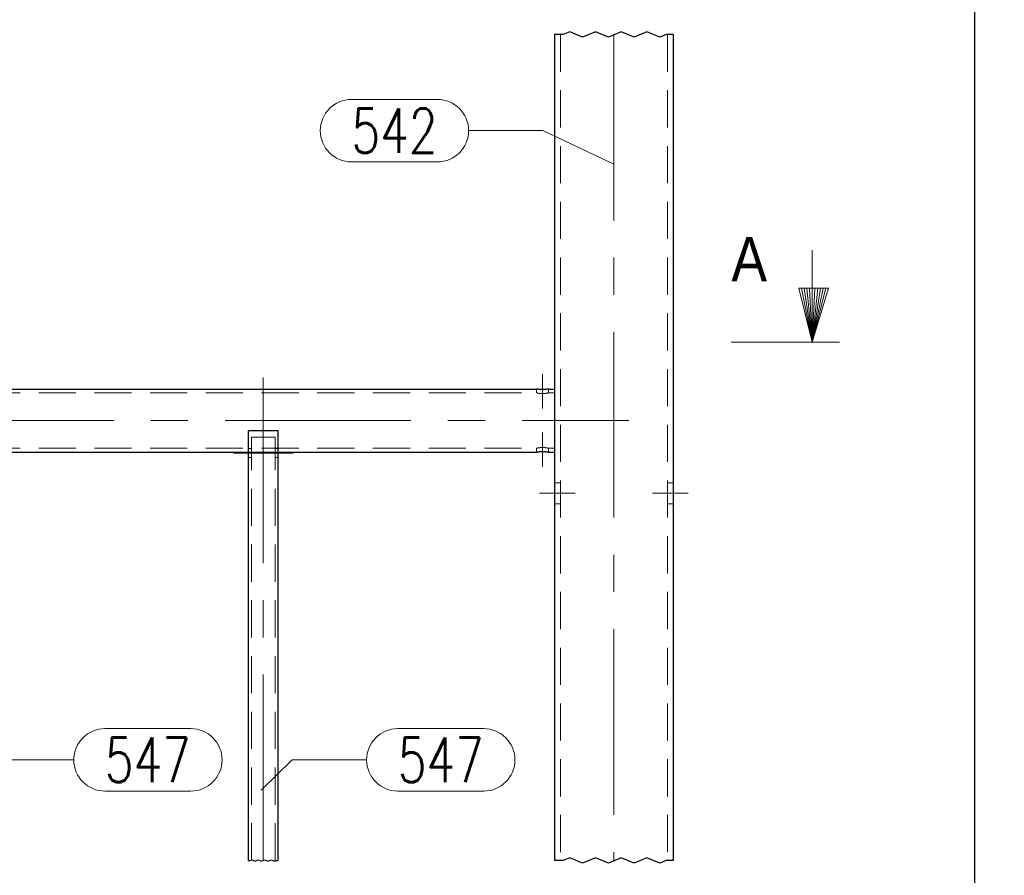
# Model space of a CAD drawing. Header units: millimetres. Extents: x -853 to -247, y 10927 to 11422.
# Tile 44 of 59: x -670 to -604, y 11216 to 11273. Entities that reach past the tile are written whole.
import ezdxf
from ezdxf.enums import TextEntityAlignment as Align

# ---------------------------------------------------------------- set-up
doc = ezdxf.new("R2010")
doc.units = ezdxf.units.MM
doc.header["$LTSCALE"] = 10
doc.linetypes.add('HIDDEN', pattern=[0.375, 0.25, -0.125])
doc.linetypes.add('MITTE', pattern=[2, 1.25, -0.25, 0.25, -0.25])
doc.layers.get('Defpoints').update_dxf_attribs({"color": 1})
for name, color, linetype, lineweight in [('PS_DIM', 4, 'Continuous', 13), ('PS_Hidden', 2, 'HIDDEN', 9), ('PS_Mid', 5, 'MITTE', 15), ('PS_Pos', 1, 'Continuous', 15), ('PS_Shape', 161, 'Continuous', 30), ('PS_SOLID', 7, 'Continuous', 30), ('PS_TEXT', 3, 'Continuous', 18)]:
    doc.layers.add(name, color=color, linetype=linetype, lineweight=lineweight)
doc.styles.add('gil', font='txt', dxfattribs={"width": 0.9})
doc.styles.add('ROMANS', font='romans.shx', dxfattribs={"width": 0.8})
doc.styles.add('simplex', font='simplex.shx', dxfattribs={"width": 0.75})
doc.dimstyles.new('1_10_GŁ_DS1-LS10', dxfattribs={"dimtxt": 2, "dimasz": 2, "dimexe": 2, "dimexo": 1, "dimgap": 1, "dimtad": 1, "dimjust": 4, "dimdec": 0, "dimlfac": 10, "dimtxsty": 'simplex', "dimblk1": 'NONE', "dimsah": 1, "dimcen": 2, "dimclrd": 256, "dimclre": 256, "dimclrt": 3, "dimadec": 1, "dimazin": 0, "dimtfac": 1, "dimtdec": 0, "dimtmove": 2, "dimatfit": 3, "dimfxl": 1, "dimarcsym": 0})
doc.dimstyles.new('1_10_PRZ', dxfattribs={"dimtxt": 2, "dimasz": 1, "dimexe": 2, "dimexo": 5, "dimgap": 1, "dimtad": 1, "dimdec": 0, "dimlfac": 10, "dimtxsty": 'simplex', "dimblk": 'dimznak', "dimcen": 2, "dimse1": 1, "dimse2": 1, "dimclrt": 3, "dimadec": 1, "dimazin": 0, "dimtfac": 1, "dimtdec": 0, "dimtix": 1, "dimtmove": 2, "dimatfit": 3, "dimldrblk": 'dim-grot', "dimfxl": 1, "dimarcsym": 0})

# ---------------------------------------------------------------- blocks, each defined once
blk = doc.blocks.new('*D28')
at = {"layer": 'Defpoints', "color": 0, "transparency": 16777216}
for p in [(-606.036, 11305.813), (-771.478, 11177.19), (-606.036, 11167.697)]:
    blk.add_point(p, dxfattribs=at)
at = {"layer": 'PS_DIM', "lineweight": -2, "transparency": 16777216}
for p, q in [((-606.036, 11304.813), (-606.036, 11165.697)), ((-771.478, 11176.19), (-771.478, 11165.697)), ((-771.478, 11167.697), (-608.036, 11167.697))]:
    blk.add_line(p, q, dxfattribs=at)
at = {"layer": 'PS_DIM', "transparency": 16777216}
blk.add_solid([(-608.036, 11168.03), (-608.036, 11167.363), (-606.036, 11167.697)], dxfattribs=at)
at = {"layer": 'PS_DIM', "color": 3, "transparency": 16777216, "insert": (-608.056, 11171.252), "char_height": 2, "attachment_point": 5, "rotation": 90, "style": 'simplex'}
blk.add_mtext('1654', dxfattribs=at)
blk = doc.blocks.new('_None')
blk = doc.blocks.new('dimznak')
at = {"color": 0}
for points in [[(0, 2), (0, -2)], [(-2, 0), (2, 0)]]:
    blk.add_lwpolyline(points, dxfattribs=at)
at = {"color": 2}
blk.add_lwpolyline([(1, 1), (-1, -1)], dxfattribs=at)
blk = doc.blocks.new('*D29')
at = {"layer": 'Defpoints', "color": 0, "transparency": 16777216}
for p in [(-606.036, 11305.813), (-779.478, 11177.19), (-606.036, 11161.722)]:
    blk.add_point(p, dxfattribs=at)
at = {"layer": 'PS_DIM', "color": 0, "lineweight": -2, "transparency": 16777216}
blk.add_line((-778.478, 11161.722), (-607.036, 11161.722), dxfattribs=at)
at = {"layer": 'PS_DIM', "color": 0, "lineweight": -2, "transparency": 16777216, "rotation": 180}
blk.add_blockref('dimznak', (-779.478, 11161.722), dxfattribs=at)
at = {"layer": 'PS_DIM', "color": 0, "lineweight": -2, "transparency": 16777216}
blk.add_blockref('dimznak', (-606.036, 11161.722), dxfattribs=at)
at = {"layer": 'PS_DIM', "color": 3, "transparency": 16777216, "insert": (-692.757, 11163.722), "char_height": 2, "attachment_point": 5, "style": 'simplex'}
blk.add_mtext('1734', dxfattribs=at)
blk = doc.blocks.new('dim-grot')
blk.add_hatch(color=256).paths.add_polyline_path([(0, 0), (-2, 0.5), (-2, -0.5)])
blk.add_lwpolyline([(0, 0), (-2, 0.5), (-2, -0.5), (0, 0)])
blk = doc.blocks.new('Znacznik')
at = {"layer": 'PS_TEXT'}
for p, q in [((4454.275, 7141.255), (4454.275, 7149.355)), ((4454.275, 7147.33), (4450.225, 7148.545)), ((4450.225, 7148.545), (4450.225, 7146.317)), ((4454.275, 7147.33), (4450.225, 7148.342)), ((4454.275, 7147.33), (4450.225, 7148.14)), ((4454.275, 7147.33), (4450.225, 7147.937)), ((4454.275, 7147.33), (4450.225, 7147.735)), ((4454.275, 7147.33), (4447.39, 7147.33)), ((4454.275, 7147.33), (4450.225, 7147.532)), ((4454.275, 7147.33), (4450.225, 7146.317)), ((4454.275, 7147.33), (4450.225, 7146.52)), ((4454.275, 7147.33), (4450.225, 7146.722)), ((4454.275, 7147.33), (4450.225, 7147.127)), ((4454.275, 7147.33), (4450.225, 7146.925)), ((4454.275, 7147.33), (4450.225, 7147.33))]:
    blk.add_line(p, q, dxfattribs=at)
blk = doc.blocks.new('PRZEK3')
at = {"layer": 'PS_DIM', "color": 7, "xscale": -0.8999999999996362, "yscale": 0.8999999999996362, "zscale": 0.9, "rotation": 90}
blk.add_blockref('Znacznik', (202262.669, 15878.888), dxfattribs=at)
at = {"layer": 'PS_TEXT', "style": 'ROMANS', "width": 0.9, "flags": 4}
blk.add_attdef('PRZEKRÓJ', (195831.81, 11873.655), '', height=2.916, dxfattribs=at)
blk = doc.blocks.new('*X143')
at = {"color": 1}
for p, q in [((-633.286, 11272.62), (-633.72, 11272.436)), ((-633.286, 11272.62), (-633.72, 11272.436)), ((-632.419, 11272.253), (-633.286, 11272.62)), ((-632.419, 11272.253), (-633.286, 11272.62)), ((-631.552, 11272.62), (-632.419, 11272.253)), ((-631.552, 11272.62), (-632.419, 11272.253)), ((-630.686, 11272.253), (-631.552, 11272.62)), ((-630.686, 11272.253), (-631.552, 11272.62)), ((-629.819, 11272.62), (-630.686, 11272.253)), ((-629.819, 11272.62), (-630.686, 11272.253)), ((-628.952, 11272.253), (-629.819, 11272.62)), ((-628.952, 11272.253), (-629.819, 11272.62)), ((-628.085, 11272.62), (-628.952, 11272.253)), ((-628.085, 11272.62), (-628.952, 11272.253)), ((-627.218, 11272.253), (-628.085, 11272.62)), ((-627.218, 11272.253), (-628.085, 11272.62)), ((-633.72, 11272.436), (-634.314, 11272.436)), ((-633.72, 11272.436), (-634.314, 11272.436)), ((-626.785, 11272.436), (-627.218, 11272.253)), ((-626.785, 11272.436), (-627.218, 11272.253)), ((-626.314, 11272.436), (-626.785, 11272.436)), ((-626.314, 11272.436), (-626.785, 11272.436)), ((-654.909, 11216.876), (-654.791, 11216.876)), ((-654.791, 11216.876), (-654.683, 11216.922)), ((-654.683, 11216.922), (-654.466, 11216.83)), ((-654.466, 11216.83), (-654.249, 11216.922)), ((-654.249, 11216.922), (-654.033, 11216.83)), ((-654.033, 11216.83), (-653.816, 11216.922)), ((-653.816, 11216.922), (-653.599, 11216.83)), ((-653.599, 11216.83), (-653.382, 11216.922)), ((-653.382, 11216.922), (-653.166, 11216.83)), ((-653.166, 11216.83), (-653.057, 11216.876)), ((-653.057, 11216.876), (-652.909, 11216.876)), ((-633.72, 11216.876), (-634.314, 11216.876)), ((-633.72, 11216.876), (-634.314, 11216.876)), ((-633.286, 11217.059), (-633.72, 11216.876)), ((-633.286, 11217.059), (-633.72, 11216.876)), ((-632.419, 11216.692), (-633.286, 11217.059)), ((-632.419, 11216.692), (-633.286, 11217.059)), ((-631.552, 11217.059), (-632.419, 11216.692)), ((-631.552, 11217.059), (-632.419, 11216.692)), ((-630.686, 11216.692), (-631.552, 11217.059)), ((-630.686, 11216.692), (-631.552, 11217.059)), ((-629.819, 11217.059), (-630.686, 11216.692)), ((-629.819, 11217.059), (-630.686, 11216.692)), ((-628.952, 11216.692), (-629.819, 11217.059)), ((-628.952, 11216.692), (-629.819, 11217.059)), ((-628.085, 11217.059), (-628.952, 11216.692)), ((-628.085, 11217.059), (-628.952, 11216.692)), ((-627.218, 11216.692), (-628.085, 11217.059)), ((-627.218, 11216.692), (-628.085, 11217.059)), ((-626.785, 11216.876), (-627.218, 11216.692)), ((-626.785, 11216.876), (-627.218, 11216.692)), ((-626.314, 11216.876), (-626.785, 11216.876)), ((-626.314, 11216.876), (-626.785, 11216.876))]:
    blk.add_line(p, q, dxfattribs=at)
at = {"layer": 'PS_Hidden', "color": 2, "linetype": 'HIDDEN'}
for p, q in [((-633.914, 11272.436), (-633.914, 11216.876)), ((-626.714, 11272.436), (-626.714, 11216.876)), ((-770.278, 11248.33), (-635.514, 11248.33)), ((-635.514, 11248.33), (-635.514, 11248.59)), ((-635.514, 11248.33), (-635.514, 11248.33)), ((-635.514, 11248.33), (-635.514, 11248.33)), ((-635.514, 11248.33), (-635.513, 11248.33)), ((-635.513, 11248.33), (-635.512, 11248.33)), ((-635.512, 11248.33), (-635.511, 11248.329)), ((-635.511, 11248.329), (-635.509, 11248.329)), ((-635.509, 11248.329), (-635.508, 11248.329)), ((-635.508, 11248.329), (-635.506, 11248.328)), ((-635.506, 11248.328), (-635.504, 11248.328)), ((-635.504, 11248.328), (-635.501, 11248.327)), ((-635.501, 11248.327), (-635.499, 11248.327)), ((-635.499, 11248.327), (-635.496, 11248.326)), ((-635.496, 11248.326), (-635.493, 11248.325)), ((-635.493, 11248.325), (-635.489, 11248.325)), ((-635.489, 11248.325), (-635.485, 11248.324)), ((-635.485, 11248.324), (-635.481, 11248.323)), ((-635.481, 11248.323), (-635.477, 11248.322)), ((-635.477, 11248.322), (-635.473, 11248.322)), ((-635.473, 11248.322), (-635.468, 11248.321)), ((-635.468, 11248.321), (-635.463, 11248.32)), ((-635.463, 11248.32), (-635.458, 11248.319)), ((-635.458, 11248.319), (-635.453, 11248.318)), ((-635.453, 11248.318), (-635.447, 11248.317)), ((-635.447, 11248.317), (-635.441, 11248.316)), ((-635.441, 11248.316), (-635.436, 11248.315)), ((-635.436, 11248.315), (-635.429, 11248.314)), ((-635.429, 11248.314), (-635.423, 11248.313)), ((-635.423, 11248.313), (-635.417, 11248.312)), ((-635.417, 11248.312), (-635.41, 11248.31)), ((-635.41, 11248.31), (-635.404, 11248.309)), ((-635.404, 11248.309), (-635.397, 11248.308)), ((-635.397, 11248.308), (-635.39, 11248.307)), ((-635.39, 11248.307), (-635.383, 11248.306)), ((-635.383, 11248.306), (-635.375, 11248.305)), ((-635.375, 11248.305), (-635.368, 11248.304)), ((-635.368, 11248.304), (-635.36, 11248.303)), ((-635.36, 11248.303), (-635.352, 11248.302)), ((-635.352, 11248.302), (-635.344, 11248.301)), ((-635.344, 11248.301), (-635.335, 11248.3)), ((-635.335, 11248.3), (-635.327, 11248.299)), ((-635.327, 11248.299), (-635.318, 11248.298)), ((-635.318, 11248.298), (-635.309, 11248.297)), ((-635.309, 11248.297), (-635.3, 11248.296)), ((-635.3, 11248.296), (-635.291, 11248.295)), ((-635.291, 11248.295), (-635.281, 11248.294)), ((-635.281, 11248.294), (-635.272, 11248.293)), ((-635.272, 11248.293), (-635.263, 11248.293)), ((-635.263, 11248.293), (-635.253, 11248.292)), ((-635.253, 11248.292), (-635.243, 11248.291)), ((-635.243, 11248.291), (-635.233, 11248.29)), ((-635.233, 11248.29), (-635.223, 11248.29)), ((-635.223, 11248.29), (-635.214, 11248.289)), ((-635.214, 11248.289), (-635.204, 11248.289)), ((-635.204, 11248.289), (-635.194, 11248.288)), ((-635.194, 11248.288), (-635.184, 11248.288)), ((-635.184, 11248.288), (-635.174, 11248.287)), ((-635.174, 11248.287), (-635.164, 11248.287)), ((-635.164, 11248.287), (-635.154, 11248.287)), ((-635.154, 11248.287), (-635.144, 11248.287)), ((-635.144, 11248.287), (-635.134, 11248.287)), ((-635.134, 11248.287), (-635.124, 11248.286)), ((-635.124, 11248.286), (-635.114, 11248.286)), ((-635.114, 11248.286), (-635.104, 11248.286)), ((-635.114, 11248.286), (-635.114, 11248.286)), ((-635.104, 11248.286), (-635.094, 11248.287)), ((-635.094, 11248.287), (-635.084, 11248.287)), ((-635.084, 11248.287), (-635.074, 11248.287)), ((-635.074, 11248.287), (-635.064, 11248.287)), ((-635.064, 11248.287), (-635.054, 11248.287)), ((-635.054, 11248.287), (-635.044, 11248.288)), ((-635.044, 11248.288), (-635.034, 11248.288)), ((-635.034, 11248.288), (-635.024, 11248.289)), ((-635.024, 11248.289), (-635.014, 11248.289)), ((-635.014, 11248.289), (-635.005, 11248.29)), ((-635.005, 11248.29), (-634.995, 11248.29)), ((-634.995, 11248.29), (-634.985, 11248.291)), ((-634.985, 11248.291), (-634.975, 11248.292)), ((-634.975, 11248.292), (-634.966, 11248.293)), ((-634.966, 11248.293), (-634.956, 11248.293)), ((-634.956, 11248.293), (-634.947, 11248.294)), ((-634.947, 11248.294), (-634.937, 11248.295)), ((-634.937, 11248.295), (-634.928, 11248.296)), ((-634.928, 11248.296), (-634.919, 11248.297)), ((-634.919, 11248.297), (-634.91, 11248.298)), ((-634.91, 11248.298), (-634.901, 11248.299)), ((-634.901, 11248.299), (-634.893, 11248.3)), ((-634.893, 11248.3), (-634.884, 11248.301)), ((-634.884, 11248.301), (-634.876, 11248.302)), ((-634.876, 11248.302), (-634.868, 11248.303)), ((-634.868, 11248.303), (-634.86, 11248.304)), ((-634.86, 11248.304), (-634.853, 11248.305)), ((-634.853, 11248.305), (-634.845, 11248.306)), ((-634.845, 11248.306), (-634.838, 11248.307)), ((-634.838, 11248.307), (-634.831, 11248.308)), ((-634.831, 11248.308), (-634.824, 11248.309)), ((-634.824, 11248.309), (-634.818, 11248.31)), ((-634.818, 11248.31), (-634.811, 11248.312)), ((-634.811, 11248.312), (-634.805, 11248.313)), ((-634.805, 11248.313), (-634.799, 11248.314)), ((-634.799, 11248.314), (-634.792, 11248.315)), ((-634.792, 11248.315), (-634.787, 11248.316)), ((-634.787, 11248.316), (-634.781, 11248.317)), ((-634.781, 11248.317), (-634.775, 11248.318)), ((-634.775, 11248.318), (-634.77, 11248.319)), ((-634.77, 11248.319), (-634.765, 11248.32)), ((-634.765, 11248.32), (-634.76, 11248.321)), ((-634.76, 11248.321), (-634.755, 11248.322)), ((-634.755, 11248.322), (-634.751, 11248.322)), ((-634.751, 11248.322), (-634.747, 11248.323)), ((-634.747, 11248.323), (-634.743, 11248.324)), ((-634.743, 11248.324), (-634.739, 11248.325)), ((-634.739, 11248.325), (-634.735, 11248.325)), ((-634.735, 11248.325), (-634.732, 11248.326)), ((-634.732, 11248.326), (-634.729, 11248.327)), ((-634.729, 11248.327), (-634.727, 11248.327)), ((-634.727, 11248.327), (-634.724, 11248.328)), ((-634.724, 11248.328), (-634.722, 11248.328)), ((-634.722, 11248.328), (-634.72, 11248.329)), ((-634.72, 11248.329), (-634.719, 11248.329)), ((-634.719, 11248.329), (-634.717, 11248.329)), ((-634.717, 11248.329), (-634.716, 11248.33)), ((-634.716, 11248.33), (-634.715, 11248.33)), ((-634.715, 11248.33), (-634.715, 11248.33)), ((-634.715, 11248.33), (-634.714, 11248.33)), ((-634.714, 11248.33), (-634.714, 11248.59)), ((-634.714, 11248.33), (-634.714, 11248.33)), ((-634.714, 11248.33), (-634.714, 11248.33)), ((-634.714, 11248.33), (-634.314, 11248.33)), ((-654.709, 11216.876), (-654.709, 11245.35)), ((-654.709, 11245.35), (-653.109, 11245.35)), ((-653.109, 11216.876), (-653.109, 11245.35)), ((-635.489, 11244.615), (-635.493, 11244.614)), ((-635.485, 11244.616), (-635.489, 11244.615)), ((-635.481, 11244.617), (-635.485, 11244.616)), ((-635.477, 11244.618), (-635.481, 11244.617)), ((-635.473, 11244.618), (-635.477, 11244.618)), ((-635.468, 11244.619), (-635.473, 11244.618)), ((-635.463, 11244.62), (-635.468, 11244.619)), ((-635.458, 11244.621), (-635.463, 11244.62)), ((-635.453, 11244.622), (-635.458, 11244.621)), ((-635.447, 11244.623), (-635.453, 11244.622)), ((-635.441, 11244.624), (-635.447, 11244.623)), ((-635.436, 11244.625), (-635.441, 11244.624)), ((-635.429, 11244.626), (-635.436, 11244.625)), ((-635.423, 11244.627), (-635.429, 11244.626)), ((-635.417, 11244.628), (-635.423, 11244.627)), ((-635.41, 11244.629), (-635.417, 11244.628)), ((-635.404, 11244.631), (-635.41, 11244.629)), ((-635.397, 11244.632), (-635.404, 11244.631)), ((-635.39, 11244.633), (-635.397, 11244.632)), ((-635.383, 11244.634), (-635.39, 11244.633)), ((-635.375, 11244.635), (-635.383, 11244.634)), ((-635.368, 11244.636), (-635.375, 11244.635)), ((-635.36, 11244.637), (-635.368, 11244.636)), ((-635.352, 11244.638), (-635.36, 11244.637)), ((-635.344, 11244.639), (-635.352, 11244.638)), ((-635.335, 11244.64), (-635.344, 11244.639)), ((-635.327, 11244.641), (-635.335, 11244.64)), ((-635.318, 11244.642), (-635.327, 11244.641)), ((-635.309, 11244.643), (-635.318, 11244.642)), ((-635.3, 11244.644), (-635.309, 11244.643)), ((-635.291, 11244.645), (-635.3, 11244.644)), ((-635.281, 11244.646), (-635.291, 11244.645)), ((-635.272, 11244.647), (-635.281, 11244.646)), ((-635.263, 11244.647), (-635.272, 11244.647)), ((-635.253, 11244.648), (-635.263, 11244.647)), ((-635.243, 11244.649), (-635.253, 11244.648)), ((-635.233, 11244.65), (-635.243, 11244.649)), ((-635.223, 11244.65), (-635.233, 11244.65)), ((-635.214, 11244.651), (-635.223, 11244.65)), ((-635.204, 11244.651), (-635.214, 11244.651)), ((-635.194, 11244.652), (-635.204, 11244.651)), ((-635.184, 11244.652), (-635.194, 11244.652)), ((-635.174, 11244.652), (-635.184, 11244.652)), ((-635.164, 11244.653), (-635.174, 11244.652)), ((-635.154, 11244.653), (-635.164, 11244.653)), ((-635.144, 11244.653), (-635.154, 11244.653)), ((-635.134, 11244.653), (-635.144, 11244.653)), ((-635.124, 11244.653), (-635.134, 11244.653)), ((-635.114, 11244.654), (-635.124, 11244.653)), ((-635.104, 11244.653), (-635.114, 11244.654)), ((-635.114, 11244.654), (-635.114, 11244.654)), ((-635.094, 11244.653), (-635.104, 11244.653)), ((-635.084, 11244.653), (-635.094, 11244.653)), ((-635.074, 11244.653), (-635.084, 11244.653)), ((-635.064, 11244.653), (-635.074, 11244.653)), ((-635.054, 11244.652), (-635.064, 11244.653)), ((-635.044, 11244.652), (-635.054, 11244.652)), ((-635.034, 11244.652), (-635.044, 11244.652)), ((-635.024, 11244.651), (-635.034, 11244.652)), ((-635.014, 11244.651), (-635.024, 11244.651)), ((-635.005, 11244.65), (-635.014, 11244.651)), ((-634.995, 11244.65), (-635.005, 11244.65)), ((-634.985, 11244.649), (-634.995, 11244.65)), ((-634.975, 11244.648), (-634.985, 11244.649)), ((-634.966, 11244.647), (-634.975, 11244.648)), ((-634.956, 11244.647), (-634.966, 11244.647)), ((-634.947, 11244.646), (-634.956, 11244.647)), ((-634.937, 11244.645), (-634.947, 11244.646)), ((-634.928, 11244.644), (-634.937, 11244.645)), ((-634.919, 11244.643), (-634.928, 11244.644)), ((-634.91, 11244.642), (-634.919, 11244.643)), ((-634.901, 11244.641), (-634.91, 11244.642)), ((-634.893, 11244.64), (-634.901, 11244.641)), ((-634.884, 11244.639), (-634.893, 11244.64)), ((-634.876, 11244.638), (-634.884, 11244.639)), ((-634.868, 11244.637), (-634.876, 11244.638)), ((-634.86, 11244.636), (-634.868, 11244.637)), ((-634.853, 11244.635), (-634.86, 11244.636)), ((-634.845, 11244.634), (-634.853, 11244.635)), ((-634.838, 11244.633), (-634.845, 11244.634)), ((-634.831, 11244.632), (-634.838, 11244.633)), ((-634.824, 11244.631), (-634.831, 11244.632)), ((-634.818, 11244.629), (-634.824, 11244.631)), ((-634.811, 11244.628), (-634.818, 11244.629)), ((-634.805, 11244.627), (-634.811, 11244.628)), ((-634.799, 11244.626), (-634.805, 11244.627)), ((-634.792, 11244.625), (-634.799, 11244.626)), ((-634.787, 11244.624), (-634.792, 11244.625)), ((-634.781, 11244.623), (-634.787, 11244.624)), ((-634.775, 11244.622), (-634.781, 11244.623)), ((-634.77, 11244.621), (-634.775, 11244.622)), ((-634.765, 11244.62), (-634.77, 11244.621)), ((-634.76, 11244.619), (-634.765, 11244.62)), ((-634.755, 11244.618), (-634.76, 11244.619)), ((-634.751, 11244.618), (-634.755, 11244.618)), ((-634.747, 11244.617), (-634.751, 11244.618)), ((-634.743, 11244.616), (-634.747, 11244.617)), ((-634.739, 11244.615), (-634.743, 11244.616)), ((-634.735, 11244.614), (-634.739, 11244.615)), ((-770.278, 11244.61), (-635.514, 11244.61)), ((-654.909, 11244.578), (-654.709, 11244.578)), ((-654.709, 11244.35), (-654.909, 11244.35)), ((-654.909, 11244.35), (-652.909, 11244.35)), ((-654.909, 11243.978), (-654.709, 11243.978)), ((-653.109, 11244.578), (-652.909, 11244.578)), ((-652.909, 11244.35), (-653.109, 11244.35)), ((-653.109, 11243.978), (-652.909, 11243.978)), ((-635.513, 11244.61), (-635.514, 11244.61)), ((-635.514, 11244.61), (-635.514, 11244.61)), ((-635.514, 11244.61), (-635.514, 11244.61)), ((-635.514, 11244.61), (-635.514, 11244.61)), ((-635.514, 11244.35), (-635.514, 11244.61)), ((-635.512, 11244.61), (-635.513, 11244.61)), ((-635.511, 11244.611), (-635.512, 11244.61)), ((-635.509, 11244.611), (-635.511, 11244.611)), ((-635.508, 11244.611), (-635.509, 11244.611)), ((-635.506, 11244.612), (-635.508, 11244.611)), ((-635.504, 11244.612), (-635.506, 11244.612)), ((-635.501, 11244.613), (-635.504, 11244.612)), ((-635.499, 11244.613), (-635.501, 11244.613)), ((-635.496, 11244.614), (-635.499, 11244.613)), ((-635.493, 11244.614), (-635.496, 11244.614)), ((-634.732, 11244.614), (-634.735, 11244.614)), ((-634.729, 11244.613), (-634.732, 11244.614)), ((-634.727, 11244.613), (-634.729, 11244.613)), ((-634.724, 11244.612), (-634.727, 11244.613)), ((-634.722, 11244.612), (-634.724, 11244.612)), ((-634.72, 11244.611), (-634.722, 11244.612)), ((-634.719, 11244.611), (-634.72, 11244.611)), ((-634.717, 11244.611), (-634.719, 11244.611)), ((-634.716, 11244.61), (-634.717, 11244.611)), ((-634.715, 11244.61), (-634.716, 11244.61)), ((-634.714, 11244.61), (-634.715, 11244.61)), ((-634.715, 11244.61), (-634.715, 11244.61)), ((-634.714, 11244.61), (-634.714, 11244.61)), ((-634.714, 11244.61), (-634.314, 11244.61)), ((-634.714, 11244.35), (-634.714, 11244.61)), ((-633.914, 11242.276), (-634.314, 11242.276)), ((-626.714, 11242.276), (-626.314, 11242.276)), ((-633.914, 11240.876), (-634.314, 11240.876)), ((-626.714, 11240.876), (-626.314, 11240.876))]:
    blk.add_line(p, q, dxfattribs=at)
at = {"layer": 'PS_Mid', "color": 5, "linetype": 'MITTE'}
for p, q in [((-630.314, 11272.436), (-630.314, 11216.876)), ((-630.314, 11272.436), (-630.314, 11216.876)), ((-653.909, 11216.876), (-653.909, 11250.767)), ((-635.114, 11249.59), (-635.114, 11247.283)), ((-776.478, 11246.47), (-629.314, 11246.47)), ((-635.114, 11245.657), (-635.114, 11243.35)), ((-653.709, 11244.278), (-655.909, 11244.278)), ((-653.709, 11244.278), (-655.909, 11244.278)), ((-651.909, 11244.278), (-654.109, 11244.278)), ((-651.909, 11244.278), (-654.109, 11244.278)), ((-635.314, 11241.576), (-632.914, 11241.576)), ((-635.314, 11241.576), (-632.914, 11241.576)), ((-625.314, 11241.576), (-627.714, 11241.576)), ((-625.314, 11241.576), (-627.714, 11241.576))]:
    blk.add_line(p, q, dxfattribs=at)
at = {"layer": 'PS_SOLID', "color": 7, "linetype": 'Continuous'}
for p, q in [((-634.314, 11272.436), (-634.314, 11216.876)), ((-626.314, 11272.436), (-626.314, 11216.876)), ((-770.278, 11248.59), (-635.514, 11248.59)), ((-635.513, 11248.59), (-635.514, 11248.59)), ((-635.514, 11248.59), (-635.514, 11248.59)), ((-635.514, 11248.59), (-635.514, 11248.59)), ((-635.514, 11248.59), (-635.514, 11248.59)), ((-635.512, 11248.59), (-635.513, 11248.59)), ((-635.511, 11248.589), (-635.512, 11248.59)), ((-635.509, 11248.589), (-635.511, 11248.589)), ((-635.508, 11248.589), (-635.509, 11248.589)), ((-635.506, 11248.588), (-635.508, 11248.589)), ((-635.504, 11248.588), (-635.506, 11248.588)), ((-635.501, 11248.588), (-635.504, 11248.588)), ((-635.499, 11248.587), (-635.501, 11248.588)), ((-635.496, 11248.587), (-635.499, 11248.587)), ((-635.493, 11248.586), (-635.496, 11248.587)), ((-635.489, 11248.585), (-635.493, 11248.586)), ((-635.485, 11248.585), (-635.489, 11248.585)), ((-635.481, 11248.584), (-635.485, 11248.585)), ((-635.477, 11248.583), (-635.481, 11248.584)), ((-635.473, 11248.583), (-635.477, 11248.583)), ((-635.468, 11248.582), (-635.473, 11248.583)), ((-635.463, 11248.581), (-635.468, 11248.582)), ((-635.458, 11248.58), (-635.463, 11248.581)), ((-635.453, 11248.579), (-635.458, 11248.58)), ((-635.447, 11248.578), (-635.453, 11248.579)), ((-635.441, 11248.578), (-635.447, 11248.578)), ((-635.436, 11248.577), (-635.441, 11248.578)), ((-635.43, 11248.576), (-635.436, 11248.577)), ((-635.423, 11248.575), (-635.43, 11248.576)), ((-635.417, 11248.574), (-635.423, 11248.575)), ((-635.41, 11248.573), (-635.417, 11248.574)), ((-635.404, 11248.572), (-635.41, 11248.573)), ((-635.397, 11248.571), (-635.404, 11248.572)), ((-635.39, 11248.57), (-635.397, 11248.571)), ((-635.383, 11248.569), (-635.39, 11248.57)), ((-635.375, 11248.568), (-635.383, 11248.569)), ((-635.368, 11248.567), (-635.375, 11248.568)), ((-635.36, 11248.566), (-635.368, 11248.567)), ((-635.352, 11248.565), (-635.36, 11248.566)), ((-635.344, 11248.565), (-635.352, 11248.565)), ((-635.335, 11248.564), (-635.344, 11248.565)), ((-635.327, 11248.563), (-635.335, 11248.564)), ((-635.318, 11248.562), (-635.327, 11248.563)), ((-635.309, 11248.561), (-635.318, 11248.562)), ((-635.3, 11248.56), (-635.309, 11248.561)), ((-635.291, 11248.559), (-635.3, 11248.56)), ((-635.281, 11248.559), (-635.291, 11248.559)), ((-635.272, 11248.558), (-635.281, 11248.559)), ((-635.262, 11248.557), (-635.272, 11248.558)), ((-635.253, 11248.557), (-635.262, 11248.557)), ((-635.243, 11248.556), (-635.253, 11248.557)), ((-635.233, 11248.555), (-635.243, 11248.556)), ((-635.223, 11248.555), (-635.233, 11248.555)), ((-635.214, 11248.554), (-635.223, 11248.555)), ((-635.204, 11248.554), (-635.214, 11248.554)), ((-635.194, 11248.553), (-635.204, 11248.554)), ((-635.184, 11248.553), (-635.194, 11248.553)), ((-635.174, 11248.553), (-635.184, 11248.553)), ((-635.164, 11248.553), (-635.174, 11248.553)), ((-635.154, 11248.552), (-635.164, 11248.553)), ((-635.144, 11248.552), (-635.154, 11248.552)), ((-635.134, 11248.552), (-635.144, 11248.552)), ((-635.124, 11248.552), (-635.134, 11248.552)), ((-635.114, 11248.552), (-635.124, 11248.552)), ((-635.104, 11248.552), (-635.114, 11248.552)), ((-635.114, 11248.552), (-635.114, 11248.552)), ((-635.094, 11248.552), (-635.104, 11248.552)), ((-635.084, 11248.552), (-635.094, 11248.552)), ((-635.075, 11248.552), (-635.084, 11248.552)), ((-635.065, 11248.553), (-635.075, 11248.552)), ((-635.055, 11248.553), (-635.065, 11248.553)), ((-635.044, 11248.553), (-635.055, 11248.553)), ((-635.034, 11248.553), (-635.044, 11248.553)), ((-635.024, 11248.554), (-635.034, 11248.553)), ((-635.015, 11248.554), (-635.024, 11248.554)), ((-635.005, 11248.555), (-635.015, 11248.554)), ((-634.995, 11248.555), (-635.005, 11248.555)), ((-634.985, 11248.556), (-634.995, 11248.555)), ((-634.975, 11248.557), (-634.985, 11248.556)), ((-634.966, 11248.557), (-634.975, 11248.557)), ((-634.956, 11248.558), (-634.966, 11248.557)), ((-634.947, 11248.559), (-634.956, 11248.558)), ((-634.937, 11248.559), (-634.947, 11248.559)), ((-634.928, 11248.56), (-634.937, 11248.559)), ((-634.919, 11248.561), (-634.928, 11248.56)), ((-634.91, 11248.562), (-634.919, 11248.561)), ((-634.901, 11248.563), (-634.91, 11248.562)), ((-634.893, 11248.564), (-634.901, 11248.563)), ((-634.885, 11248.565), (-634.893, 11248.564)), ((-634.876, 11248.565), (-634.885, 11248.565)), ((-634.868, 11248.566), (-634.876, 11248.565)), ((-634.86, 11248.567), (-634.868, 11248.566)), ((-634.853, 11248.568), (-634.86, 11248.567)), ((-634.845, 11248.569), (-634.853, 11248.568)), ((-634.838, 11248.57), (-634.845, 11248.569)), ((-634.831, 11248.571), (-634.838, 11248.57)), ((-634.824, 11248.572), (-634.831, 11248.571)), ((-634.818, 11248.573), (-634.824, 11248.572)), ((-634.811, 11248.574), (-634.818, 11248.573)), ((-634.805, 11248.575), (-634.811, 11248.574)), ((-634.799, 11248.576), (-634.805, 11248.575)), ((-634.792, 11248.577), (-634.799, 11248.576)), ((-634.787, 11248.578), (-634.792, 11248.577)), ((-634.781, 11248.578), (-634.787, 11248.578)), ((-634.775, 11248.579), (-634.781, 11248.578)), ((-634.77, 11248.58), (-634.775, 11248.579)), ((-634.765, 11248.581), (-634.77, 11248.58)), ((-634.76, 11248.582), (-634.765, 11248.581)), ((-634.755, 11248.583), (-634.76, 11248.582)), ((-634.751, 11248.583), (-634.755, 11248.583)), ((-634.747, 11248.584), (-634.751, 11248.583)), ((-634.743, 11248.585), (-634.747, 11248.584)), ((-634.739, 11248.585), (-634.743, 11248.585)), ((-634.735, 11248.586), (-634.739, 11248.585)), ((-634.732, 11248.587), (-634.735, 11248.586)), ((-634.729, 11248.587), (-634.732, 11248.587)), ((-634.727, 11248.588), (-634.729, 11248.587)), ((-634.724, 11248.588), (-634.727, 11248.588)), ((-634.722, 11248.588), (-634.724, 11248.588)), ((-634.72, 11248.589), (-634.722, 11248.588)), ((-634.719, 11248.589), (-634.72, 11248.589)), ((-634.717, 11248.589), (-634.719, 11248.589)), ((-634.716, 11248.59), (-634.717, 11248.589)), ((-634.715, 11248.59), (-634.716, 11248.59)), ((-634.714, 11248.59), (-634.715, 11248.59)), ((-634.715, 11248.59), (-634.715, 11248.59)), ((-634.714, 11248.59), (-634.714, 11248.59)), ((-634.714, 11248.59), (-634.314, 11248.59)), ((-654.909, 11216.876), (-654.909, 11245.767)), ((-652.909, 11245.767), (-654.909, 11245.767)), ((-652.909, 11216.876), (-652.909, 11245.767)), ((-672.504, 11244.35), (-654.909, 11244.35)), ((-652.909, 11244.35), (-635.514, 11244.35)), ((-635.514, 11244.35), (-635.514, 11244.35)), ((-635.514, 11244.35), (-635.514, 11244.35)), ((-635.514, 11244.35), (-635.513, 11244.35)), ((-635.513, 11244.35), (-635.512, 11244.35)), ((-635.512, 11244.35), (-635.511, 11244.351)), ((-635.511, 11244.351), (-635.509, 11244.351)), ((-635.509, 11244.351), (-635.508, 11244.351)), ((-635.508, 11244.351), (-635.506, 11244.352)), ((-635.506, 11244.352), (-635.504, 11244.352)), ((-635.504, 11244.352), (-635.501, 11244.352)), ((-635.501, 11244.352), (-635.499, 11244.353)), ((-635.499, 11244.353), (-635.496, 11244.353)), ((-635.496, 11244.353), (-635.493, 11244.354)), ((-635.493, 11244.354), (-635.489, 11244.355)), ((-635.489, 11244.355), (-635.485, 11244.355)), ((-635.485, 11244.355), (-635.481, 11244.356)), ((-635.481, 11244.356), (-635.477, 11244.357)), ((-635.477, 11244.357), (-635.473, 11244.357)), ((-635.473, 11244.357), (-635.468, 11244.358)), ((-635.468, 11244.358), (-635.463, 11244.359)), ((-635.463, 11244.359), (-635.458, 11244.36)), ((-635.458, 11244.36), (-635.453, 11244.361)), ((-635.453, 11244.361), (-635.447, 11244.362)), ((-635.447, 11244.362), (-635.441, 11244.362)), ((-635.441, 11244.362), (-635.436, 11244.363)), ((-635.436, 11244.363), (-635.43, 11244.364)), ((-635.43, 11244.364), (-635.423, 11244.365)), ((-635.423, 11244.365), (-635.417, 11244.366)), ((-635.417, 11244.366), (-635.41, 11244.367)), ((-635.41, 11244.367), (-635.404, 11244.368)), ((-635.404, 11244.368), (-635.397, 11244.369)), ((-635.397, 11244.369), (-635.39, 11244.37)), ((-635.39, 11244.37), (-635.383, 11244.371)), ((-635.383, 11244.371), (-635.375, 11244.372)), ((-635.375, 11244.372), (-635.368, 11244.373)), ((-635.368, 11244.373), (-635.36, 11244.374)), ((-635.36, 11244.374), (-635.352, 11244.375)), ((-635.352, 11244.375), (-635.344, 11244.375)), ((-635.344, 11244.375), (-635.335, 11244.376)), ((-635.335, 11244.376), (-635.327, 11244.377)), ((-635.327, 11244.377), (-635.318, 11244.378)), ((-635.318, 11244.378), (-635.309, 11244.379)), ((-635.309, 11244.379), (-635.3, 11244.38)), ((-635.3, 11244.38), (-635.291, 11244.381)), ((-635.291, 11244.381), (-635.281, 11244.381)), ((-635.281, 11244.381), (-635.272, 11244.382)), ((-635.272, 11244.382), (-635.262, 11244.383)), ((-635.262, 11244.383), (-635.253, 11244.383)), ((-635.253, 11244.383), (-635.243, 11244.384)), ((-635.243, 11244.384), (-635.233, 11244.385)), ((-635.233, 11244.385), (-635.223, 11244.385)), ((-635.223, 11244.385), (-635.214, 11244.386)), ((-635.214, 11244.386), (-635.204, 11244.386)), ((-635.204, 11244.386), (-635.194, 11244.387)), ((-635.194, 11244.387), (-635.184, 11244.387)), ((-635.184, 11244.387), (-635.174, 11244.387)), ((-635.174, 11244.387), (-635.164, 11244.387)), ((-635.164, 11244.387), (-635.154, 11244.388)), ((-635.154, 11244.388), (-635.144, 11244.388)), ((-635.144, 11244.388), (-635.134, 11244.388)), ((-635.134, 11244.388), (-635.124, 11244.388)), ((-635.124, 11244.388), (-635.114, 11244.388)), ((-635.114, 11244.388), (-635.104, 11244.388)), ((-635.114, 11244.388), (-635.114, 11244.388)), ((-635.104, 11244.388), (-635.094, 11244.388)), ((-635.094, 11244.388), (-635.084, 11244.388)), ((-635.084, 11244.388), (-635.075, 11244.388)), ((-635.075, 11244.388), (-635.065, 11244.387)), ((-635.065, 11244.387), (-635.055, 11244.387)), ((-635.055, 11244.387), (-635.044, 11244.387)), ((-635.044, 11244.387), (-635.034, 11244.387)), ((-635.034, 11244.387), (-635.024, 11244.386)), ((-635.024, 11244.386), (-635.015, 11244.386)), ((-635.015, 11244.386), (-635.005, 11244.385)), ((-635.005, 11244.385), (-634.995, 11244.385)), ((-634.995, 11244.385), (-634.985, 11244.384)), ((-634.985, 11244.384), (-634.975, 11244.383)), ((-634.975, 11244.383), (-634.966, 11244.383)), ((-634.966, 11244.383), (-634.956, 11244.382)), ((-634.956, 11244.382), (-634.947, 11244.381)), ((-634.947, 11244.381), (-634.937, 11244.381)), ((-634.937, 11244.381), (-634.928, 11244.38)), ((-634.928, 11244.38), (-634.919, 11244.379)), ((-634.919, 11244.379), (-634.91, 11244.378)), ((-634.91, 11244.378), (-634.901, 11244.377)), ((-634.901, 11244.377), (-634.893, 11244.376)), ((-634.893, 11244.376), (-634.885, 11244.375)), ((-634.885, 11244.375), (-634.876, 11244.375)), ((-634.876, 11244.375), (-634.868, 11244.374)), ((-634.868, 11244.374), (-634.86, 11244.373)), ((-634.86, 11244.373), (-634.853, 11244.372)), ((-634.853, 11244.372), (-634.845, 11244.371)), ((-634.845, 11244.371), (-634.838, 11244.37)), ((-634.838, 11244.37), (-634.831, 11244.369)), ((-634.831, 11244.369), (-634.824, 11244.368)), ((-634.824, 11244.368), (-634.818, 11244.367)), ((-634.818, 11244.367), (-634.811, 11244.366)), ((-634.811, 11244.366), (-634.805, 11244.365)), ((-634.805, 11244.365), (-634.799, 11244.364)), ((-634.799, 11244.364), (-634.792, 11244.363)), ((-634.792, 11244.363), (-634.787, 11244.362)), ((-634.787, 11244.362), (-634.781, 11244.362)), ((-634.781, 11244.362), (-634.775, 11244.361)), ((-634.775, 11244.361), (-634.77, 11244.36)), ((-634.77, 11244.36), (-634.765, 11244.359)), ((-634.765, 11244.359), (-634.76, 11244.358)), ((-634.76, 11244.358), (-634.755, 11244.357)), ((-634.755, 11244.357), (-634.751, 11244.357)), ((-634.751, 11244.357), (-634.747, 11244.356)), ((-634.747, 11244.356), (-634.743, 11244.355)), ((-634.743, 11244.355), (-634.739, 11244.355)), ((-634.739, 11244.355), (-634.735, 11244.354)), ((-634.735, 11244.354), (-634.732, 11244.353)), ((-634.732, 11244.353), (-634.729, 11244.353)), ((-634.729, 11244.353), (-634.727, 11244.352)), ((-634.727, 11244.352), (-634.724, 11244.352)), ((-634.724, 11244.352), (-634.722, 11244.352)), ((-634.722, 11244.352), (-634.72, 11244.351)), ((-634.72, 11244.351), (-634.719, 11244.351)), ((-634.719, 11244.351), (-634.717, 11244.351)), ((-634.717, 11244.351), (-634.716, 11244.35)), ((-634.716, 11244.35), (-634.715, 11244.35)), ((-634.715, 11244.35), (-634.715, 11244.35)), ((-634.715, 11244.35), (-634.714, 11244.35)), ((-634.714, 11244.35), (-634.714, 11244.35)), ((-634.714, 11244.35), (-634.714, 11244.35)), ((-634.714, 11244.35), (-634.314, 11244.35))]:
    blk.add_line(p, q, dxfattribs=at)
blk = doc.blocks.new('*X172')
at = {"color": 1}
for p, q in [((-647.974, 11268.072), (-642.189, 11268.072)), ((-640.089, 11265.972), (-635.089, 11265.972)), ((-630.314, 11263.707), (-635.089, 11265.972)), ((-647.974, 11263.872), (-642.189, 11263.872))]:
    blk.add_line(p, q, dxfattribs=at)
for centre, start, end in [((-647.974, 11265.972), 90, 270), ((-642.189, 11265.972), 270, 90)]:
    blk.add_arc(centre, 2.1, start, end, dxfattribs=at)
at = {"color": 30, "style": 'simplex', "width": 0.75}
blk.add_text('542', height=3, dxfattribs=at).set_placement((-647.974, 11264.472))
blk = doc.blocks.new('*X173')
at = {"color": 1}
for p, q in [((-647.974, 11268.072), (-642.189, 11268.072)), ((-640.089, 11265.972), (-635.089, 11265.972)), ((-630.314, 11263.707), (-635.089, 11265.972)), ((-647.974, 11263.872), (-642.189, 11263.872))]:
    blk.add_line(p, q, dxfattribs=at)
for centre, start, end in [((-647.974, 11265.972), 90, 270), ((-642.189, 11265.972), 270, 90)]:
    blk.add_arc(centre, 2.1, start, end, dxfattribs=at)
at = {"color": 30, "style": 'simplex', "width": 0.75}
blk.add_text('542', height=3, dxfattribs=at).set_placement((-647.974, 11264.472))
blk = doc.blocks.new('*X200')
at = {"color": 1}
for p, q in [((-664.57, 11225.741), (-658.784, 11225.741)), ((-673.772, 11221.595), (-671.67, 11223.641)), ((-671.67, 11223.641), (-666.67, 11223.641)), ((-664.57, 11221.541), (-658.784, 11221.541))]:
    blk.add_line(p, q, dxfattribs=at)
for centre, start, end in [((-664.57, 11223.641), 90, 270), ((-658.784, 11223.641), 270, 90)]:
    blk.add_arc(centre, 2.1, start, end, dxfattribs=at)
at = {"color": 30, "style": 'simplex', "width": 0.75}
blk.add_text('547', height=3, dxfattribs=at).set_placement((-664.57, 11222.141))
blk = doc.blocks.new('*X201')
at = {"color": 1}
for p, q in [((-644.856, 11225.741), (-639.07, 11225.741)), ((-654.059, 11221.595), (-651.956, 11223.641)), ((-651.956, 11223.641), (-646.956, 11223.641)), ((-644.856, 11221.541), (-639.07, 11221.541))]:
    blk.add_line(p, q, dxfattribs=at)
for centre, start, end in [((-644.856, 11223.641), 90, 270), ((-639.07, 11223.641), 270, 90)]:
    blk.add_arc(centre, 2.1, start, end, dxfattribs=at)
at = {"color": 30, "style": 'simplex', "width": 0.75}
blk.add_text('547', height=3, dxfattribs=at).set_placement((-644.856, 11222.141))

msp = doc.modelspace()

# ---------------------------------------------------------------- block references
at = {"layer": 'PS_Pos'}
for name in ['*X172', '*X173', '*X200', '*X201']:
    msp.add_blockref(name, (0, 0), dxfattribs=at)
at = {"layer": 'PS_Shape', "color": 31}
msp.add_blockref('*X143', (0, 0), dxfattribs=at)
at = {"layer": 'PS_TEXT'}
ref = msp.add_blockref('PRZEK3', (195213.112, -618.309), dxfattribs=dict(at, xscale=-1))
ref.add_attrib('PRZEKRÓJ', 'A', dxfattribs={"height": 3, "style": 'gil', "width": 0.9}).set_placement((-622.41, 11254.928), align=Align.BOTTOM_LEFT)

# ---------------------------------------------------------------- dimensions: what is measured, and where the dimension line sits
at = {"layer": 'PS_DIM'}
dim = msp.add_linear_dim(base=(-606.036, 11161.722), p1=(-779.478, 11177.19), p2=(-606.036, 11305.813), dimstyle='1_10_PRZ', dxfattribs=at)
dim.commit()
dim.dimension.update_dxf_attribs({"geometry": '*D29', "text_midpoint": (-692.757, 11163.722)})
dim = msp.add_linear_dim(base=(-606.036, 11167.697), p1=(-771.478, 11177.19), p2=(-606.036, 11305.813), dimstyle='1_10_GŁ_DS1-LS10', dxfattribs=at)
dim.commit()
dim.dimension.update_dxf_attribs({"geometry": '*D28', "text_midpoint": (-608.056, 11171.252), "dimtype": 128, "text_rotation": 90})

doc.saveas('drawing.dxf')
